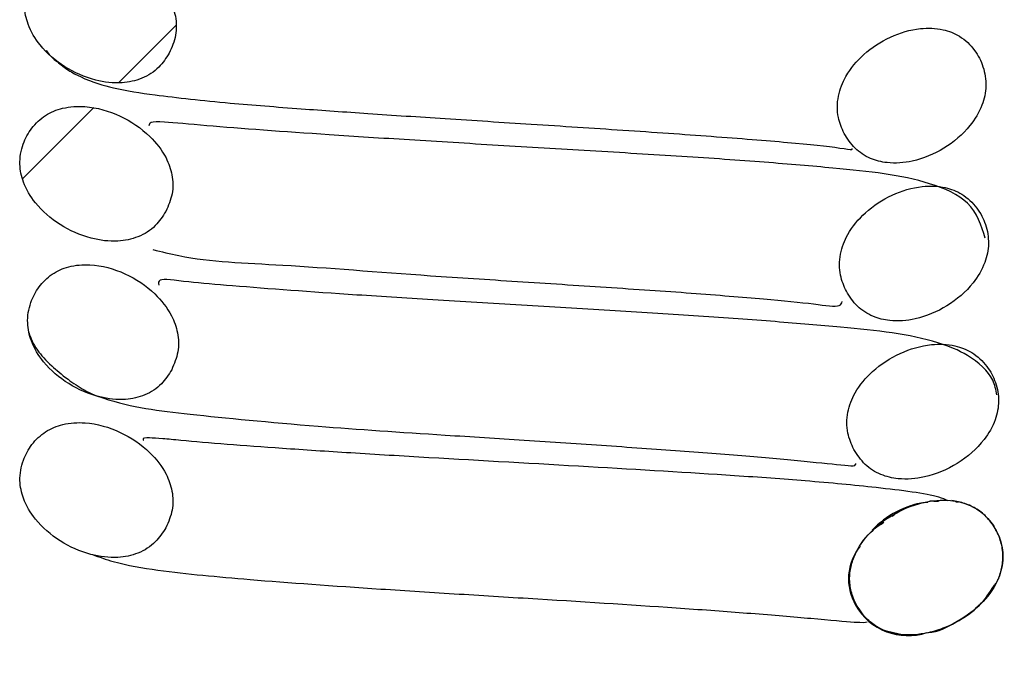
# Model space of a CAD drawing. Header units: millimetres. Extents: x 0 to 297, y 0 to 210.
# Tile 14 of 49: x 142.11 to 144.6, y 87.03 to 88.64. Entities that reach past the tile are written whole.
import ezdxf

# ---------------------------------------------------------------- set-up
doc = ezdxf.new("R2010")
doc.units = ezdxf.units.MM
doc.layers.add('图层0', color=7, linetype='Continuous', lineweight=25)
doc.dimstyles.new('SLDDIMSTYLE0', dxfattribs={"dimtxt": 0.18, "dimasz": 3.556, "dimexe": 0, "dimexo": 0.0625, "dimgap": 0, "dimtad": 0, "dimtih": 1, "dimtoh": 1, "dimdec": 0, "dimrnd": 1e-09, "dimzin": 0, "dimdsep": 46, "dimtxsty": 'Standard', "dimsah": 1, "dimcen": 0.09, "dimadec": 0, "dimazin": 0, "dimtfac": 3.556, "dimtdec": 0, "dimtofl": 0, "dimtmove": 0, "dimatfit": 3, "dimfxl": 0, "dimfrac": 2, "dimtolj": 1, "dimtzin": 0, "dimarcsym": 0})

msp = doc.modelspace()

# ---------------------------------------------------------------- hatches: boundary and pattern name
at = {"linetype": 'Continuous', "lineweight": 18}
h = msp.add_hatch(dxfattribs=at)
h.set_pattern_fill('ANSI31', style=0)
edge = h.paths.add_edge_path(flags=0)
edge.add_spline(control_points=[(142.4917, 88.5569), (142.4993, 88.5709), (142.5049, 88.5863), (142.5075, 88.602), (142.5102, 88.6178), (142.51, 88.6343), (142.5071, 88.65), (142.5043, 88.665), (142.499, 88.6796), (142.4921, 88.6931), (142.4816, 88.7134), (142.4672, 88.7318), (142.4509, 88.7477), (142.4293, 88.7687), (142.4036, 88.786), (142.3763, 88.7987), (142.3487, 88.8116), (142.3185, 88.8202), (142.2881, 88.8223), (142.2696, 88.8235), (142.2507, 88.8222), (142.2328, 88.8177), (142.2176, 88.8139), (142.2029, 88.8077), (142.1898, 88.7991), (142.1767, 88.7906), (142.1651, 88.7795), (142.1557, 88.767), (142.1466, 88.7549), (142.1392, 88.7413), (142.134, 88.727), (142.128, 88.7106), (142.125, 88.6928), (142.1256, 88.6754), (142.1261, 88.66), (142.1293, 88.6446), (142.1346, 88.6303), (142.1416, 88.6112), (142.1524, 88.5934), (142.1651, 88.5776), (142.1825, 88.556), (142.2041, 88.5375), (142.2276, 88.5227), (142.2516, 88.5076), (142.2782, 88.4958), (142.3057, 88.4888), (142.3273, 88.4833), (142.35, 88.4806), (142.3723, 88.482), (142.3893, 88.4831), (142.4064, 88.4867), (142.4222, 88.4932), (142.4381, 88.4997), (142.453, 88.5094), (142.4653, 88.5214), (142.4758, 88.5317), (142.4847, 88.5439), (142.4917, 88.5569)], knot_values=[0, 0, 0, 0, 0.000096, 0.000096, 0.000096, 0.000192, 0.000192, 0.000192, 0.000283, 0.000283, 0.000283, 0.00042, 0.00042, 0.00042, 0.000602, 0.000602, 0.000602, 0.000786, 0.000786, 0.000786, 0.000897, 0.000897, 0.000897, 0.00099, 0.00099, 0.00099, 0.001084, 0.001084, 0.001084, 0.001175, 0.001175, 0.001175, 0.00128, 0.00128, 0.00128, 0.001371, 0.001371, 0.001371, 0.001493, 0.001493, 0.001493, 0.00166, 0.00166, 0.00166, 0.001831, 0.001831, 0.001831, 0.001965, 0.001965, 0.001965, 0.002067, 0.002067, 0.002067, 0.002171, 0.002171, 0.002171, 0.002259, 0.002259, 0.002259, 0.002259], weights=[1, 1, 1, 1, 1, 1, 1, 1, 1, 1, 1, 1, 1, 1, 1, 1, 1, 1, 1, 1, 1, 1, 1, 1, 1, 1, 1, 1, 1, 1, 1, 1, 1, 1, 1, 1, 1, 1, 1, 1, 1, 1, 1, 1, 1, 1, 1, 1, 1, 1, 1, 1, 1, 1, 1, 1, 1, 1], degree=3, periodic=0)
h = msp.add_hatch(dxfattribs=at)
h.set_pattern_fill('ANSI31', style=0)
edge = h.paths.add_edge_path(flags=0)
edge.add_spline(control_points=[(144.1989, 88.3539), (144.2061, 88.3402), (144.2154, 88.3273), (144.2266, 88.3166), (144.2378, 88.3058), (144.2512, 88.2969), (144.2655, 88.2908), (144.2788, 88.2851), (144.2932, 88.2816), (144.3076, 88.28), (144.3287, 88.2777), (144.3505, 88.2794), (144.3712, 88.284), (144.3993, 88.2902), (144.4265, 88.3016), (144.4511, 88.3165), (144.476, 88.3317), (144.4989, 88.3511), (144.5172, 88.3739), (144.5298, 88.3894), (144.5404, 88.4069), (144.5475, 88.4256), (144.5533, 88.4409), (144.5568, 88.4574), (144.5574, 88.4737), (144.5579, 88.4902), (144.5553, 88.5069), (144.5501, 88.5225), (144.5451, 88.5372), (144.5379, 88.5514), (144.5288, 88.5639), (144.5186, 88.5781), (144.5054, 88.5905), (144.4905, 88.5996), (144.4778, 88.6074), (144.4636, 88.6129), (144.4491, 88.6162), (144.4305, 88.6204), (144.4109, 88.621), (144.3919, 88.619), (144.3658, 88.6162), (144.34, 88.6085), (144.3161, 88.5975), (144.2917, 88.5862), (144.2686, 88.5712), (144.2486, 88.5532), (144.231, 88.5373), (144.2153, 88.5188), (144.2036, 88.4983), (144.1947, 88.4828), (144.188, 88.4658), (144.1845, 88.4483), (144.1811, 88.4307), (144.181, 88.4121), (144.1844, 88.3945), (144.1872, 88.3804), (144.1922, 88.3666), (144.1989, 88.3539)], knot_values=[0, 0, 0, 0, 0.000093, 0.000093, 0.000093, 0.000187, 0.000187, 0.000187, 0.000273, 0.000273, 0.000273, 0.000401, 0.000401, 0.000401, 0.000574, 0.000574, 0.000574, 0.000751, 0.000751, 0.000751, 0.000871, 0.000871, 0.000871, 0.000969, 0.000969, 0.000969, 0.001068, 0.001068, 0.001068, 0.001161, 0.001161, 0.001161, 0.001266, 0.001266, 0.001266, 0.001355, 0.001355, 0.001355, 0.00147, 0.00147, 0.00147, 0.001628, 0.001628, 0.001628, 0.00179, 0.00179, 0.00179, 0.001933, 0.001933, 0.001933, 0.00204, 0.00204, 0.00204, 0.002148, 0.002148, 0.002148, 0.002234, 0.002234, 0.002234, 0.002234], weights=[1, 1, 1, 1, 1, 1, 1, 1, 1, 1, 1, 1, 1, 1, 1, 1, 1, 1, 1, 1, 1, 1, 1, 1, 1, 1, 1, 1, 1, 1, 1, 1, 1, 1, 1, 1, 1, 1, 1, 1, 1, 1, 1, 1, 1, 1, 1, 1, 1, 1, 1, 1, 1, 1, 1, 1, 1, 1], degree=3, periodic=0)
h = msp.add_hatch(dxfattribs=at)
h.set_pattern_fill('ANSI31', style=0)
edge = h.paths.add_edge_path(flags=0)
edge.add_spline(control_points=[(142.4831, 88.1565), (142.4906, 88.1704), (142.4962, 88.1857), (142.4988, 88.2013), (142.5015, 88.2169), (142.5013, 88.2333), (142.4983, 88.2489), (142.4956, 88.2638), (142.4903, 88.2783), (142.4834, 88.2917), (142.473, 88.3119), (142.4587, 88.3303), (142.4423, 88.3462), (142.4206, 88.3674), (142.3947, 88.3848), (142.3672, 88.3977), (142.3393, 88.4108), (142.3088, 88.4196), (142.2782, 88.4217), (142.2594, 88.4231), (142.2402, 88.4219), (142.222, 88.4175), (142.2068, 88.4137), (142.1918, 88.4076), (142.1786, 88.3991), (142.1654, 88.3905), (142.1536, 88.3794), (142.1441, 88.3668), (142.135, 88.3548), (142.1276, 88.3412), (142.1223, 88.327), (142.1164, 88.3108), (142.1133, 88.2931), (142.1139, 88.2757), (142.1144, 88.2605), (142.1175, 88.2452), (142.1228, 88.2309), (142.1297, 88.212), (142.1404, 88.1942), (142.153, 88.1785), (142.1704, 88.1569), (142.1921, 88.1383), (142.2155, 88.1234), (142.2396, 88.1081), (142.2663, 88.0962), (142.2938, 88.089), (142.3159, 88.0832), (142.3392, 88.0803), (142.362, 88.0816), (142.3792, 88.0825), (142.3966, 88.086), (142.4126, 88.0924), (142.4287, 88.0989), (142.4439, 88.1086), (142.4564, 88.1207), (142.4671, 88.1311), (142.4761, 88.1434), (142.4831, 88.1565)], knot_values=[0, 0, 0, 0, 0.000095, 0.000095, 0.000095, 0.00019, 0.00019, 0.00019, 0.000281, 0.000281, 0.000281, 0.000418, 0.000418, 0.000418, 0.000601, 0.000601, 0.000601, 0.000787, 0.000787, 0.000787, 0.000899, 0.000899, 0.000899, 0.000993, 0.000993, 0.000993, 0.001088, 0.001088, 0.001088, 0.001178, 0.001178, 0.001178, 0.001283, 0.001283, 0.001283, 0.001374, 0.001374, 0.001374, 0.001495, 0.001495, 0.001495, 0.001662, 0.001662, 0.001662, 0.001834, 0.001834, 0.001834, 0.001971, 0.001971, 0.001971, 0.002075, 0.002075, 0.002075, 0.002179, 0.002179, 0.002179, 0.002269, 0.002269, 0.002269, 0.002269], weights=[1, 1, 1, 1, 1, 1, 1, 1, 1, 1, 1, 1, 1, 1, 1, 1, 1, 1, 1, 1, 1, 1, 1, 1, 1, 1, 1, 1, 1, 1, 1, 1, 1, 1, 1, 1, 1, 1, 1, 1, 1, 1, 1, 1, 1, 1, 1, 1, 1, 1, 1, 1, 1, 1, 1, 1, 1, 1], degree=3, periodic=0)
h = msp.add_hatch(dxfattribs=at)
h.set_pattern_fill('ANSI31', style=0)
edge = h.paths.add_edge_path(flags=0)
edge.add_spline(control_points=[(144.2045, 87.9545), (144.2118, 87.9407), (144.2212, 87.9278), (144.2325, 87.917), (144.2439, 87.9062), (144.2574, 87.8974), (144.2719, 87.8913), (144.2854, 87.8856), (144.2999, 87.8821), (144.3144, 87.8806), (144.3358, 87.8783), (144.3578, 87.8802), (144.3788, 87.8848), (144.407, 87.8912), (144.4343, 87.9027), (144.459, 87.9179), (144.4839, 87.9333), (144.5069, 87.9529), (144.5251, 87.9759), (144.5374, 87.9914), (144.5477, 88.0088), (144.5545, 88.0272), (144.5602, 88.0425), (144.5636, 88.0589), (144.5639, 88.0751), (144.5643, 88.0914), (144.5616, 88.1081), (144.5563, 88.1235), (144.5513, 88.1381), (144.5439, 88.1522), (144.5348, 88.1647), (144.5245, 88.1788), (144.5112, 88.1912), (144.4963, 88.2003), (144.4834, 88.2081), (144.4691, 88.2136), (144.4545, 88.2169), (144.4357, 88.2211), (144.4158, 88.2217), (144.3967, 88.2196), (144.3704, 88.2167), (144.3444, 88.2089), (144.3204, 88.1978), (144.2958, 88.1863), (144.2726, 88.1711), (144.2525, 88.1528), (144.2352, 88.1371), (144.2198, 88.1187), (144.2083, 88.0983), (144.1996, 88.0829), (144.193, 88.066), (144.1896, 88.0486), (144.1863, 88.0311), (144.1863, 88.0126), (144.1898, 87.9952), (144.1926, 87.981), (144.1977, 87.9672), (144.2045, 87.9545)], knot_values=[0, 0, 0, 0, 0.000094, 0.000094, 0.000094, 0.000188, 0.000188, 0.000188, 0.000275, 0.000275, 0.000275, 0.000405, 0.000405, 0.000405, 0.000579, 0.000579, 0.000579, 0.000756, 0.000756, 0.000756, 0.000875, 0.000875, 0.000875, 0.000972, 0.000972, 0.000972, 0.00107, 0.00107, 0.00107, 0.001163, 0.001163, 0.001163, 0.001269, 0.001269, 0.001269, 0.001359, 0.001359, 0.001359, 0.001474, 0.001474, 0.001474, 0.001634, 0.001634, 0.001634, 0.001797, 0.001797, 0.001797, 0.001938, 0.001938, 0.001938, 0.002044, 0.002044, 0.002044, 0.002152, 0.002152, 0.002152, 0.002238, 0.002238, 0.002238, 0.002238], weights=[1, 1, 1, 1, 1, 1, 1, 1, 1, 1, 1, 1, 1, 1, 1, 1, 1, 1, 1, 1, 1, 1, 1, 1, 1, 1, 1, 1, 1, 1, 1, 1, 1, 1, 1, 1, 1, 1, 1, 1, 1, 1, 1, 1, 1, 1, 1, 1, 1, 1, 1, 1, 1, 1, 1, 1, 1, 1], degree=3, periodic=0)
h = msp.add_hatch(dxfattribs=at)
h.set_pattern_fill('ANSI31', style=0)
edge = h.paths.add_edge_path(flags=0)
edge.add_spline(control_points=[(142.4979, 87.7561), (142.5054, 87.7702), (142.5108, 87.7857), (142.5134, 87.8014), (142.5159, 87.8173), (142.5155, 87.8338), (142.5125, 87.8495), (142.5095, 87.8645), (142.5041, 87.8792), (142.497, 87.8928), (142.4864, 87.9133), (142.4716, 87.9319), (142.455, 87.9479), (142.4331, 87.9689), (142.4072, 87.9862), (142.3797, 87.9988), (142.3519, 88.0115), (142.3214, 88.02), (142.2908, 88.0216), (142.2729, 88.0225), (142.2546, 88.021), (142.2372, 88.0164), (142.2225, 88.0124), (142.2081, 88.0061), (142.1955, 87.9975), (142.1828, 87.989), (142.1716, 87.978), (142.1625, 87.9656), (142.1537, 87.9536), (142.1465, 87.94), (142.1415, 87.9259), (142.1357, 87.9096), (142.1329, 87.8918), (142.1336, 87.8745), (142.1342, 87.8591), (142.1375, 87.8437), (142.1429, 87.8293), (142.1501, 87.8101), (142.161, 87.7921), (142.1739, 87.7761), (142.1916, 87.7544), (142.2135, 87.7358), (142.2372, 87.721), (142.2615, 87.7059), (142.2884, 87.6942), (142.3161, 87.6873), (142.3373, 87.6822), (142.3594, 87.6797), (142.3811, 87.6813), (142.3978, 87.6825), (142.4145, 87.6861), (142.4299, 87.6926), (142.4454, 87.6991), (142.46, 87.7087), (142.4719, 87.7206), (142.4823, 87.7309), (142.4911, 87.7431), (142.4979, 87.7561)], knot_values=[0, 0, 0, 0, 0.000096, 0.000096, 0.000096, 0.000192, 0.000192, 0.000192, 0.000284, 0.000284, 0.000284, 0.000423, 0.000423, 0.000423, 0.000606, 0.000606, 0.000606, 0.00079, 0.00079, 0.00079, 0.000898, 0.000898, 0.000898, 0.000989, 0.000989, 0.000989, 0.001081, 0.001081, 0.001081, 0.001171, 0.001171, 0.001171, 0.001275, 0.001275, 0.001275, 0.001367, 0.001367, 0.001367, 0.00149, 0.00149, 0.00149, 0.001659, 0.001659, 0.001659, 0.001831, 0.001831, 0.001831, 0.001961, 0.001961, 0.001961, 0.002062, 0.002062, 0.002062, 0.002163, 0.002163, 0.002163, 0.002251, 0.002251, 0.002251, 0.002251], weights=[1, 1, 1, 1, 1, 1, 1, 1, 1, 1, 1, 1, 1, 1, 1, 1, 1, 1, 1, 1, 1, 1, 1, 1, 1, 1, 1, 1, 1, 1, 1, 1, 1, 1, 1, 1, 1, 1, 1, 1, 1, 1, 1, 1, 1, 1, 1, 1, 1, 1, 1, 1, 1, 1, 1, 1, 1, 1], degree=3, periodic=0)
h = msp.add_hatch(dxfattribs=at)
h.set_pattern_fill('ANSI31', style=0)
edge = h.paths.add_edge_path(flags=0)
edge.add_spline(control_points=[(144.2235, 87.5544), (144.231, 87.5405), (144.2406, 87.5276), (144.2521, 87.5169), (144.2637, 87.5061), (144.2774, 87.4973), (144.292, 87.4912), (144.3058, 87.4855), (144.3206, 87.482), (144.3355, 87.4804), (144.3577, 87.4781), (144.3805, 87.4801), (144.4023, 87.485), (144.4314, 87.4916), (144.4597, 87.5036), (144.4852, 87.5193), (144.5109, 87.5353), (144.5346, 87.5557), (144.5531, 87.5797), (144.5647, 87.5948), (144.5745, 87.6118), (144.5809, 87.6297), (144.5863, 87.6447), (144.5894, 87.6608), (144.5896, 87.6767), (144.5897, 87.6926), (144.5869, 87.7088), (144.5816, 87.7239), (144.5765, 87.7383), (144.5692, 87.752), (144.5601, 87.7643), (144.5497, 87.7783), (144.5365, 87.7906), (144.5216, 87.7996), (144.5086, 87.8075), (144.4941, 87.8131), (144.4794, 87.8165), (144.46, 87.8209), (144.4396, 87.8216), (144.4198, 87.8196), (144.3927, 87.8168), (144.3658, 87.8089), (144.341, 87.7975), (144.3155, 87.7858), (144.2915, 87.7702), (144.2708, 87.7514), (144.2537, 87.7359), (144.2384, 87.7177), (144.227, 87.6977), (144.2183, 87.6825), (144.2117, 87.6658), (144.2084, 87.6487), (144.205, 87.6314), (144.2049, 87.6132), (144.2083, 87.596), (144.2112, 87.5815), (144.2165, 87.5674), (144.2235, 87.5544)], knot_values=[0, 0, 0, 0, 0.000094, 0.000094, 0.000094, 0.000189, 0.000189, 0.000189, 0.000279, 0.000279, 0.000279, 0.000413, 0.000413, 0.000413, 0.000593, 0.000593, 0.000593, 0.000776, 0.000776, 0.000776, 0.000891, 0.000891, 0.000891, 0.000986, 0.000986, 0.000986, 0.001082, 0.001082, 0.001082, 0.001174, 0.001174, 0.001174, 0.001279, 0.001279, 0.001279, 0.001369, 0.001369, 0.001369, 0.001489, 0.001489, 0.001489, 0.001653, 0.001653, 0.001653, 0.001822, 0.001822, 0.001822, 0.001961, 0.001961, 0.001961, 0.002065, 0.002065, 0.002065, 0.002171, 0.002171, 0.002171, 0.00226, 0.00226, 0.00226, 0.00226], weights=[1, 1, 1, 1, 1, 1, 1, 1, 1, 1, 1, 1, 1, 1, 1, 1, 1, 1, 1, 1, 1, 1, 1, 1, 1, 1, 1, 1, 1, 1, 1, 1, 1, 1, 1, 1, 1, 1, 1, 1, 1, 1, 1, 1, 1, 1, 1, 1, 1, 1, 1, 1, 1, 1, 1, 1, 1, 1], degree=3, periodic=0)
h = msp.add_hatch(dxfattribs=at)
h.set_pattern_fill('ANSI31', style=0)
edge = h.paths.add_edge_path(flags=0)
edge.add_spline(control_points=[(142.4832, 87.3566), (142.4907, 87.3705), (142.4963, 87.3857), (142.499, 87.4013), (142.5016, 87.417), (142.5014, 87.4334), (142.4985, 87.449), (142.4958, 87.4638), (142.4905, 87.4783), (142.4837, 87.4917), (142.4733, 87.512), (142.4589, 87.5304), (142.4426, 87.5462), (142.4209, 87.5674), (142.3951, 87.5848), (142.3676, 87.5977), (142.3398, 87.6107), (142.3094, 87.6195), (142.2787, 87.6218), (142.26, 87.6231), (142.2408, 87.622), (142.2225, 87.6175), (142.2072, 87.6138), (142.1922, 87.6076), (142.179, 87.5991), (142.1657, 87.5906), (142.1539, 87.5795), (142.1443, 87.5669), (142.1352, 87.5548), (142.1278, 87.5412), (142.1225, 87.527), (142.1165, 87.5108), (142.1135, 87.493), (142.114, 87.4757), (142.1145, 87.4605), (142.1177, 87.4452), (142.1229, 87.4309), (142.1298, 87.412), (142.1405, 87.3942), (142.1531, 87.3785), (142.1705, 87.3569), (142.1921, 87.3383), (142.2155, 87.3234), (142.2396, 87.3081), (142.2662, 87.2963), (142.2937, 87.289), (142.3158, 87.2832), (142.3391, 87.2803), (142.3619, 87.2816), (142.3792, 87.2826), (142.3965, 87.2861), (142.4126, 87.2925), (142.4287, 87.299), (142.4439, 87.3087), (142.4564, 87.3208), (142.4671, 87.3312), (142.4761, 87.3435), (142.4832, 87.3566)], knot_values=[0, 0, 0, 0, 0.000095, 0.000095, 0.000095, 0.00019, 0.00019, 0.00019, 0.000281, 0.000281, 0.000281, 0.000417, 0.000417, 0.000417, 0.0006, 0.0006, 0.0006, 0.000786, 0.000786, 0.000786, 0.000899, 0.000899, 0.000899, 0.000993, 0.000993, 0.000993, 0.001088, 0.001088, 0.001088, 0.001178, 0.001178, 0.001178, 0.001283, 0.001283, 0.001283, 0.001374, 0.001374, 0.001374, 0.001495, 0.001495, 0.001495, 0.001662, 0.001662, 0.001662, 0.001834, 0.001834, 0.001834, 0.001971, 0.001971, 0.001971, 0.002075, 0.002075, 0.002075, 0.00218, 0.00218, 0.00218, 0.002269, 0.002269, 0.002269, 0.002269], weights=[1, 1, 1, 1, 1, 1, 1, 1, 1, 1, 1, 1, 1, 1, 1, 1, 1, 1, 1, 1, 1, 1, 1, 1, 1, 1, 1, 1, 1, 1, 1, 1, 1, 1, 1, 1, 1, 1, 1, 1, 1, 1, 1, 1, 1, 1, 1, 1, 1, 1, 1, 1, 1, 1, 1, 1, 1, 1], degree=3, periodic=0)
h = msp.add_hatch(dxfattribs=at)
h.set_pattern_fill('ANSI31', style=0)
edge = h.paths.add_edge_path(flags=0)
edge.add_spline(control_points=[(144.23, 87.161), (144.2375, 87.1472), (144.2472, 87.1342), (144.2587, 87.1234), (144.2703, 87.1126), (144.284, 87.1038), (144.2986, 87.0977), (144.3126, 87.0918), (144.3275, 87.0882), (144.3425, 87.0866), (144.3651, 87.0841), (144.3884, 87.086), (144.4107, 87.0909), (144.4254, 87.0941), (144.4398, 87.0987), (144.4538, 87.1043), (144.4819, 87.1158), (144.5086, 87.1319), (144.5315, 87.1518), (144.5493, 87.1672), (144.5652, 87.1851), (144.5773, 87.2052), (144.5863, 87.2202), (144.5933, 87.2368), (144.5971, 87.2538), (144.601, 87.271), (144.6015, 87.2893), (144.5985, 87.3067), (144.5958, 87.3216), (144.5906, 87.3362), (144.5835, 87.3496), (144.5759, 87.364), (144.5659, 87.3774), (144.554, 87.3885), (144.542, 87.3997), (144.5276, 87.4087), (144.5123, 87.4148), (144.4983, 87.4205), (144.4833, 87.4239), (144.4682, 87.4253), (144.4453, 87.4276), (144.4217, 87.4254), (144.3992, 87.4201), (144.3694, 87.4132), (144.3404, 87.4008), (144.3145, 87.3844), (144.2883, 87.3679), (144.2642, 87.3467), (144.2459, 87.3218), (144.2349, 87.3069), (144.2258, 87.2903), (144.22, 87.2728), (144.215, 87.258), (144.2123, 87.2422), (144.2125, 87.2266), (144.2126, 87.211), (144.2157, 87.1952), (144.2212, 87.1805), (144.2236, 87.1738), (144.2266, 87.1673), (144.23, 87.161)], knot_values=[0, 0, 0, 0, 0.000095, 0.000095, 0.000095, 0.00019, 0.00019, 0.00019, 0.00028, 0.00028, 0.00028, 0.000417, 0.000417, 0.000417, 0.000507, 0.000507, 0.000507, 0.00069, 0.00069, 0.00069, 0.000831, 0.000831, 0.000831, 0.000936, 0.000936, 0.000936, 0.001042, 0.001042, 0.001042, 0.001133, 0.001133, 0.001133, 0.00123, 0.00123, 0.00123, 0.001329, 0.001329, 0.001329, 0.001419, 0.001419, 0.001419, 0.001558, 0.001558, 0.001558, 0.001743, 0.001743, 0.001743, 0.00193, 0.00193, 0.00193, 0.00204, 0.00204, 0.00204, 0.002134, 0.002134, 0.002134, 0.002227, 0.002227, 0.002227, 0.002269, 0.002269, 0.002269, 0.002269], weights=[1, 1, 1, 1, 1, 1, 1, 1, 1, 1, 1, 1, 1, 1, 1, 1, 1, 1, 1, 1, 1, 1, 1, 1, 1, 1, 1, 1, 1, 1, 1, 1, 1, 1, 1, 1, 1, 1, 1, 1, 1, 1, 1, 1, 1, 1, 1, 1, 1, 1, 1, 1, 1, 1, 1, 1, 1, 1, 1, 1, 1], degree=3, periodic=0)

# ---------------------------------------------------------------- linework, layer by layer
at = {"color": 7, "linetype": 'Continuous', "lineweight": 25}
for p, q in [((144.4811, 87.4223), (144.4886, 87.4221)), ((144.3415, 87.0867), (144.3174, 87.092)), ((144.36, 87.0854), (144.3673, 87.0855)), ((144.3668, 87.0855), (144.3672, 87.0855))]:
    msp.add_line(p, q, dxfattribs=at)
for centre, radius, start, end in [((144.4351, 87.1971), 0.2252, 97.7455, 137.2192), ((144.3409, 87.2269), 0.131, 140.609, 210.3918), ((144.3599, 87.2351), 0.1516, 209.4409, 288.6667)]:
    msp.add_arc(centre, radius, start, end, dxfattribs=at)
for points, knots in [([(142.4917, 88.5569), (142.4981, 88.5716), (142.511, 88.6012), (142.5097, 88.6499), (142.4912, 88.7012), (142.4483, 88.7559), (142.3782, 88.8032), (142.3004, 88.8255), (142.235, 88.8212), (142.1882, 88.8015), (142.154, 88.7688), (142.1307, 88.7258), (142.1224, 88.6774), (142.1336, 88.6245), (142.1669, 88.5693), (142.226, 88.5188), (142.2987, 88.4867), (142.3672, 88.4785), (142.4233, 88.4903), (142.4662, 88.5174), (142.4836, 88.5444), (142.4917, 88.5569)], [0, 0, 0, 0, 0.04243, 0.085011, 0.125486, 0.186143, 0.266267, 0.347221, 0.396466, 0.43796, 0.479551, 0.519877, 0.566288, 0.607099, 0.661069, 0.734825, 0.810323, 0.869734, 0.915108, 0.960768, 1, 1, 1, 1]), ([(144.1989, 88.3539), (144.2073, 88.3407), (144.224, 88.3142), (144.2637, 88.2889), (144.314, 88.2764), (144.3795, 88.2818), (144.4537, 88.3129), (144.5144, 88.3641), (144.549, 88.4211), (144.5605, 88.4737), (144.5528, 88.5225), (144.53, 88.5671), (144.4944, 88.601), (144.4455, 88.6199), (144.3843, 88.6218), (144.3138, 88.6007), (144.2486, 88.5582), (144.2035, 88.505), (144.1814, 88.449), (144.1803, 88.3971), (144.1932, 88.3672), (144.1989, 88.3539)], [0, 0, 0, 0, 0.041712, 0.083615, 0.122633, 0.179853, 0.257209, 0.335799, 0.389559, 0.433681, 0.477947, 0.519749, 0.566703, 0.606711, 0.658137, 0.728791, 0.801341, 0.865066, 0.913052, 0.961353, 1, 1, 1, 1]), ([(142.1802, 88.5643), (142.181, 88.563), (142.188, 88.5515), (142.2084, 88.5348), (142.2377, 88.5122), (142.2906, 88.4845), (142.3598, 88.4655), (142.4656, 88.449), (142.6288, 88.4314), (142.8156, 88.4168), (142.9977, 88.404), (143.1939, 88.3911), (143.4125, 88.3771), (143.6445, 88.3621), (143.8724, 88.3463), (144.0675, 88.3307), (144.1748, 88.3201), (144.2196, 88.3115), (144.2195, 88.3148), (144.2195, 88.3158)], [0, 0, 0, 0, 0.001785, 0.015177, 0.029321, 0.045023, 0.096453, 0.164995, 0.263348, 0.343398, 0.413002, 0.488872, 0.571203, 0.659145, 0.750274, 0.845562, 0.941935, 0.984101, 1, 1, 1, 1]), ([(142.4831, 88.1565), (142.4895, 88.1712), (142.5022, 88.2005), (142.5009, 88.2488), (142.4826, 88.2999), (142.4396, 88.3546), (142.369, 88.4022), (142.2905, 88.4249), (142.2244, 88.421), (142.177, 88.4015), (142.1425, 88.3688), (142.1191, 88.3259), (142.1107, 88.2777), (142.1217, 88.2252), (142.1549, 88.1701), (142.214, 88.1195), (142.2873, 88.0868), (142.3565, 88.078), (142.4137, 88.0895), (142.4573, 88.1166), (142.475, 88.1439), (142.4831, 88.1565)], [0, 0, 0, 0, 0.041907, 0.083963, 0.12397, 0.184279, 0.264766, 0.346201, 0.395928, 0.437549, 0.479281, 0.519351, 0.565247, 0.605595, 0.659045, 0.732686, 0.808213, 0.86875, 0.914485, 0.960527, 1, 1, 1, 1]), ([(144.5559, 88.0885), (144.5459, 88.1208), (144.5266, 88.1827), (144.384, 88.245), (144.2181, 88.2624), (144.002, 88.2811), (143.7929, 88.2955), (143.5601, 88.3095), (143.3237, 88.3236), (143.0993, 88.3372), (142.8411, 88.3537), (142.6187, 88.3698), (142.4813, 88.3829), (142.4433, 88.3839), (142.441, 88.3764), (142.44, 88.3732)], [0, 0, 0, 0, 0.076712, 0.147133, 0.283098, 0.360585, 0.439153, 0.517409, 0.593024, 0.667409, 0.739089, 0.866744, 0.930753, 0.97134, 1, 1, 1, 1]), ([(144.2045, 87.9545), (144.213, 87.9412), (144.23, 87.9146), (144.2701, 87.8893), (144.321, 87.877), (144.387, 87.8827), (144.4616, 87.9143), (144.5221, 87.9659), (144.5561, 88.0229), (144.567, 88.0751), (144.559, 88.1236), (144.5359, 88.1679), (144.5001, 88.2017), (144.4508, 88.2206), (144.389, 88.2224), (144.318, 88.201), (144.2529, 88.1582), (144.2082, 88.105), (144.1865, 88.0493), (144.1857, 87.9976), (144.1987, 87.9678), (144.2045, 87.9545)], [0, 0, 0, 0, 0.041938, 0.084061, 0.123374, 0.181137, 0.258825, 0.337663, 0.390633, 0.434348, 0.478196, 0.519846, 0.566854, 0.60709, 0.658965, 0.730036, 0.802947, 0.865844, 0.913406, 0.961274, 1, 1, 1, 1]), ([(142.4505, 88.0602), (142.4722, 88.0547), (142.5737, 88.0292), (142.7808, 88.0236), (143.0874, 87.9976), (143.3734, 87.9796), (143.6015, 87.9646), (143.8167, 87.9503), (144.0001, 87.9348), (144.1257, 87.9232), (144.1888, 87.9128), (144.1928, 87.9244), (144.1942, 87.9284)], [0, 0, 0, 0, 0.042346, 0.197549, 0.377209, 0.47358, 0.57195, 0.673073, 0.774081, 0.869544, 0.954981, 1, 1, 1, 1]), ([(142.4979, 87.7561), (142.5042, 87.771), (142.5168, 87.8007), (142.515, 87.8494), (142.4961, 87.9011), (142.4525, 87.956), (142.3816, 88.0033), (142.3038, 88.0249), (142.2392, 88.0198), (142.1939, 87.9999), (142.1608, 87.9672), (142.1383, 87.9246), (142.1304, 87.8763), (142.1419, 87.8234), (142.1758, 87.7678), (142.2356, 87.7171), (142.3085, 87.6854), (142.3763, 87.6778), (142.4311, 87.6897), (142.473, 87.7168), (142.49, 87.7436), (142.4979, 87.7561)], [0, 0, 0, 0, 0.042615, 0.085368, 0.126284, 0.188006, 0.268902, 0.350504, 0.398457, 0.439204, 0.480031, 0.519989, 0.566306, 0.607385, 0.662172, 0.736862, 0.813231, 0.871298, 0.915912, 0.9608, 1, 1, 1, 1]), ([(144.5853, 87.6926), (144.5829, 87.7051), (144.5758, 87.7421), (144.5189, 87.7933), (144.3966, 87.8431), (144.2339, 87.8603), (144.0273, 87.8779), (143.8363, 87.8915), (143.6228, 87.9054), (143.3972, 87.919), (143.1729, 87.932), (142.9082, 87.9485), (142.6947, 87.9645), (142.5287, 87.9783), (142.4617, 87.9892), (142.4645, 87.9753), (142.4655, 87.9702)], [0, 0, 0, 0, 0.0305321, 0.0907441, 0.1404041, 0.2712634, 0.3458006, 0.4219533, 0.4962865, 0.5696364, 0.6430912, 0.7135697, 0.8396355, 0.8967621, 0.9626474, 1, 1, 1, 1]), ([(142.1362, 87.8501), (142.1416, 87.8358), (142.151, 87.8108), (142.1875, 87.7714), (142.2282, 87.7363), (142.284, 87.6984), (142.3892, 87.6613), (142.5292, 87.6445), (142.8356, 87.6143), (143.1398, 87.594), (143.3942, 87.5779), (143.6024, 87.5641), (143.801, 87.55), (143.9761, 87.5362), (144.1194, 87.5228), (144.2037, 87.5141), (144.2284, 87.5122), (144.2282, 87.5181), (144.2282, 87.5191)], [0, 0, 0, 0, 0.044819, 0.078395, 0.101754, 0.119088, 0.143238, 0.273727, 0.413924, 0.527496, 0.593648, 0.66392, 0.736264, 0.809887, 0.884244, 0.957436, 0.992536, 1, 1, 1, 1]), ([(144.2235, 87.5544), (144.2322, 87.5411), (144.2496, 87.5144), (144.2904, 87.4892), (144.3426, 87.4768), (144.4107, 87.4828), (144.4879, 87.5155), (144.5493, 87.5683), (144.5826, 87.6257), (144.5925, 87.6767), (144.5841, 87.7241), (144.561, 87.7676), (144.5251, 87.8011), (144.4753, 87.8204), (144.4119, 87.8226), (144.3386, 87.8008), (144.272, 87.7575), (144.2269, 87.7042), (144.2053, 87.6494), (144.2043, 87.5978), (144.2175, 87.568), (144.2235, 87.5544)], [0, 0, 0, 0, 0.041881, 0.083925, 0.123632, 0.183016, 0.262579, 0.343167, 0.393978, 0.436308, 0.478756, 0.519374, 0.565692, 0.606051, 0.658932, 0.731549, 0.806017, 0.867521, 0.913978, 0.960743, 1, 1, 1, 1]), ([(142.4832, 87.3566), (142.4896, 87.3712), (142.5024, 87.4006), (142.5011, 87.4488), (142.4828, 87.4999), (142.4399, 87.5546), (142.3694, 87.6022), (142.291, 87.6249), (142.2249, 87.6211), (142.1774, 87.6016), (142.1428, 87.5688), (142.1193, 87.5259), (142.1109, 87.4777), (142.1219, 87.4252), (142.155, 87.3701), (142.214, 87.3195), (142.2872, 87.2869), (142.3565, 87.278), (142.4137, 87.2895), (142.4573, 87.3166), (142.4751, 87.344), (142.4832, 87.3566)], [0, 0, 0, 0, 0.0419258, 0.0840022, 0.1239957, 0.1842132, 0.2645834, 0.3459064, 0.3957422, 0.4374359, 0.479241, 0.5193713, 0.5653225, 0.6056839, 0.6590851, 0.7326263, 0.8080472, 0.868648, 0.9144436, 0.9605451, 1, 1, 1, 1]), ([(144.4619, 87.4249), (144.4547, 87.4278), (144.4214, 87.4413), (144.2928, 87.4574), (144.1136, 87.4747), (143.874, 87.4916), (143.5532, 87.5108), (143.2111, 87.5298), (142.9511, 87.5454), (142.729, 87.56), (142.5661, 87.5727), (142.4697, 87.5825), (142.439, 87.5837), (142.4231, 87.5842), (142.426, 87.5782), (142.4262, 87.5778)], [0, 0, 0, 0, 0.029091, 0.135295, 0.226234, 0.305224, 0.450596, 0.599982, 0.676266, 0.749082, 0.879884, 0.913128, 0.952198, 0.996867, 1, 1, 1, 1]), ([(144.23, 87.161), (144.2387, 87.1477), (144.2562, 87.121), (144.2971, 87.0956), (144.3498, 87.0828), (144.4037, 87.0872), (144.4688, 87.1078), (144.5289, 87.1442), (144.5769, 87.1984), (144.6004, 87.2531), (144.6019, 87.3048), (144.585, 87.3516), (144.556, 87.3908), (144.5145, 87.4169), (144.4605, 87.429), (144.3907, 87.4224), (144.3117, 87.3884), (144.2501, 87.3344), (144.2181, 87.2765), (144.2097, 87.2266), (144.2168, 87.1879), (144.2269, 87.1675), (144.23, 87.161)], [0, 0, 0, 0, 0.041741, 0.08363, 0.12356, 0.183777, 0.223594, 0.303975, 0.366003, 0.412306, 0.458938, 0.499016, 0.542039, 0.585554, 0.625542, 0.686558, 0.767671, 0.849632, 0.898479, 0.939761, 0.981134, 1, 1, 1, 1]), ([(144.438, 87.4231), (144.4295, 87.4232), (144.4009, 87.4235), (144.4282, 87.4249), (144.4474, 87.4259)], [0, 0, 0, 0, 0.296172, 1, 1, 1, 1]), ([(144.5778, 87.2091), (144.5799, 87.2117), (144.5892, 87.2233), (144.5967, 87.2487), (144.6021, 87.2823), (144.5977, 87.3177), (144.5841, 87.3516), (144.563, 87.3817), (144.5357, 87.4043), (144.5047, 87.4192), (144.4823, 87.4231), (144.471, 87.4251)], [0, 0, 0, 0, 0.034855, 0.150234, 0.264239, 0.381417, 0.508876, 0.637773, 0.759143, 0.878739, 1, 1, 1, 1]), ([(144.3205, 87.3859), (144.3243, 87.3887), (144.3488, 87.407), (144.3813, 87.4197), (144.4073, 87.421), (144.4102, 87.4212)], [0, 0, 0, 0, 0.141937, 0.904166, 1, 1, 1, 1]), ([(144.3174, 87.092), (144.3144, 87.0926), (144.3004, 87.0954), (144.2773, 87.1077), (144.25, 87.1301), (144.2291, 87.1603), (144.2155, 87.1942), (144.2114, 87.2294), (144.2162, 87.2633), (144.2332, 87.3061), (144.261, 87.3451), (144.29, 87.3643), (144.2994, 87.3706)], [0, 0, 0, 0, 0.025762, 0.119515, 0.215733, 0.319585, 0.423341, 0.519424, 0.613061, 0.707841, 0.905161, 1, 1, 1, 1]), ([(142.2971, 87.2887), (142.3145, 87.2825), (142.3658, 87.2644), (142.4646, 87.2479), (142.5739, 87.2363), (142.7426, 87.2212), (142.9674, 87.2051), (143.2235, 87.1889), (143.4875, 87.1727), (143.7457, 87.1564), (143.976, 87.1393), (144.129, 87.1264), (144.2418, 87.1157), (144.2521, 87.1173), (144.2572, 87.1181)], [0, 0, 0, 0, 0.032071, 0.094603, 0.157857, 0.219583, 0.358903, 0.433701, 0.507352, 0.65062, 0.724305, 0.808185, 0.903477, 1, 1, 1, 1]), ([(144.4115, 87.0911), (144.4116, 87.0911), (144.4365, 87.0927), (144.4823, 87.1166), (144.5416, 87.1542), (144.5666, 87.1921), (144.5778, 87.2091)], [0, 0, 0, 0, 0.002629, 0.357149, 0.711547, 1, 1, 1, 1])]:
    msp.add_open_spline(points, degree=3, knots=knots, dxfattribs=at)

# ---------------------------------------------------------------- leaders
at = {"layer": '图层0'}
msp.add_leader([(151.3149, 88.2841), (143.8799, 73.6258)], dimstyle='SLDDIMSTYLE0', dxfattribs=at)

doc.saveas('drawing.dxf')
